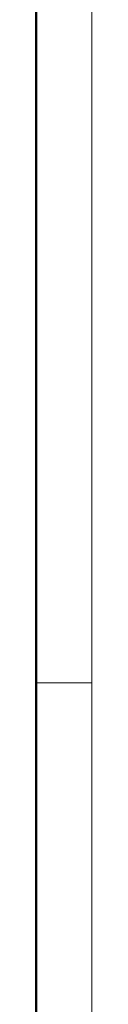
# Model space of a CAD drawing. Header units: millimetres. Extents: x 0 to 594, y 0 to 420.
# Tile 9 of 14: x 589 to 594, y 181 to 270. Entities that reach past the tile are written whole.
import ezdxf

# ---------------------------------------------------------------- set-up
doc = ezdxf.new("R2010")
doc.units = ezdxf.units.MM
doc.layers.add('ОСЕВЫЕ', color=7, linetype='Continuous')
doc.layers.add('ОСНОВНОЙ', color=7, linetype='Continuous', lineweight=25)

msp = doc.modelspace()

# ---------------------------------------------------------------- linework, layer by layer
at = {"color": 7, "linetype": 'Continuous', "lineweight": 50}
msp.add_line((589, 5), (589, 415), dxfattribs=at)
at = {"layer": 'ОСЕВЫЕ', "lineweight": 18}
msp.add_line((594, 420), (594, 0), dxfattribs=at)
at = {"layer": 'ОСНОВНОЙ', "linetype": 'Continuous', "lineweight": 18}
for p, q in [((589, 415), (589, 5)), ((589.001, 210), (588.999, 210)), ((589, 210), (594, 210))]:
    msp.add_line(p, q, dxfattribs=at)

doc.saveas('drawing.dxf')
